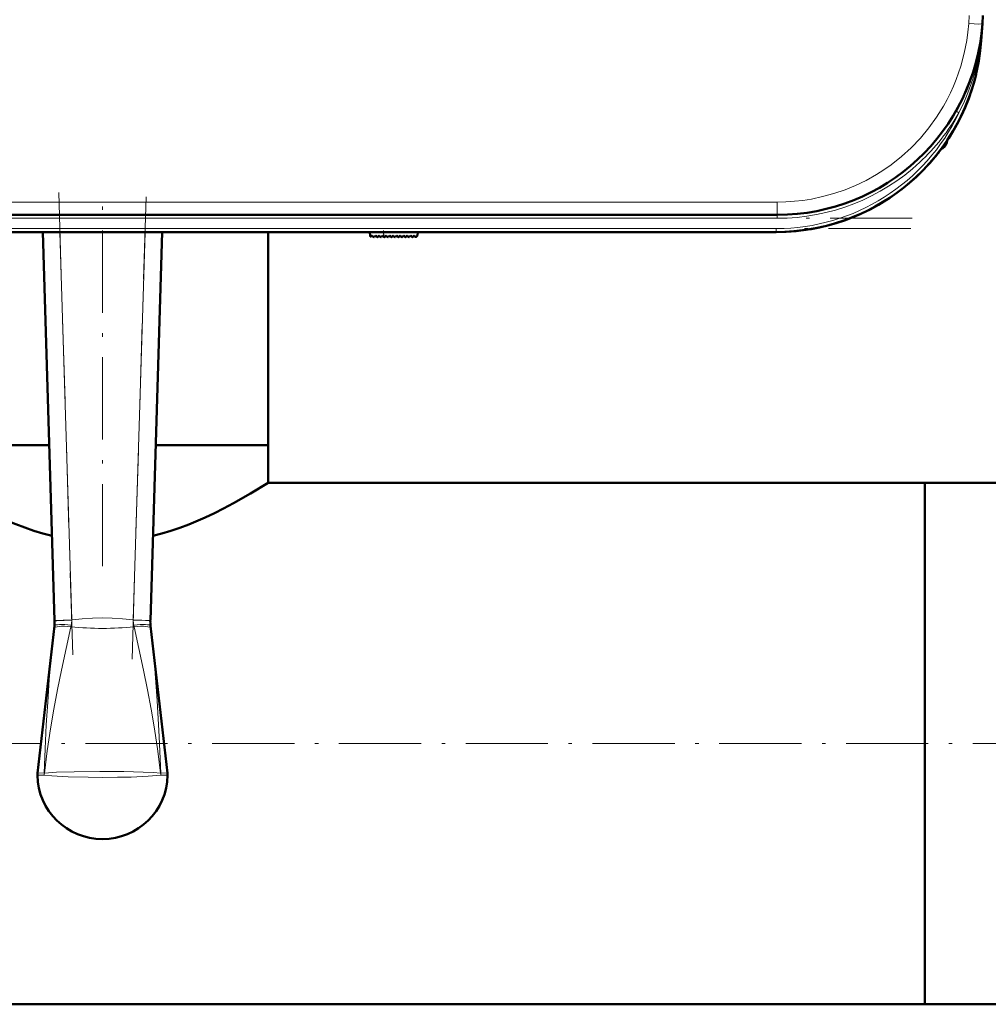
# Model space of a CAD drawing. Extents: x -1358 to 1757, y -1537 to 622.
# Tile 15 of 93: x 285 to 426, y -1532 to -1389. Entities that reach past the tile are written whole.
import ezdxf

# ---------------------------------------------------------------- set-up
doc = ezdxf.new("R2010")
doc.units = 0
doc.linetypes.add('DASHDOT', pattern=[18.5, 12, -3, 0.5, -3])

msp = doc.modelspace()

# ---------------------------------------------------------------- linework, layer by layer
at = {"color": 7, "lineweight": 18}
for p, q in [((423.18, -1389.23), (423.27, -1388.04)), ((425.17, -1389.34), (425.18, -1389.23)), ((424.95, -1391.73), (425, -1391.73)), ((421.44, -1402.07), (421.31, -1402)), ((421.75, -1402.23), (421.44, -1402.07)), ((419.94, -1406.43), (419.94, -1406.71)), ((395.25, -1415.28), (198.33, -1415.28)), ((395.25, -1415.28), (395.25, -1417.14)), ((395.25, -1417.64), (198.33, -1417.64)), ((395.25, -1417.64), (395.25, -1417.14)), ((395.08, -1419.14), (198.5, -1419.14)), ((290.58, -1419.64), (292.31, -1476.24)), ((301.28, -1476.24), (303.01, -1419.64)), ((337.86, -1420.37), (337.8, -1419.64)), ((395.08, -1419.14), (395.08, -1419.64)), ((289.74, -1477.46), (289.78, -1477.1)), ((292.31, -1476.24), (289.81, -1476.32)), ((292.22, -1477), (292.17, -1477.24)), ((292.31, -1476.24), (292.3, -1476.29)), ((301.28, -1476.29), (301.28, -1476.24)), ((301.28, -1476.24), (303.78, -1476.32)), ((301.41, -1477.24), (301.36, -1477)), ((303.8, -1477.1), (303.84, -1477.46)), ((288.31, -1498.62), (288.32, -1498.62)), ((305.27, -1498.62), (305.27, -1498.62))]:
    msp.add_line(p, q, dxfattribs=at)
at = {"color": 7, "lineweight": 50}
for p, q in [((425.26, -1388.04), (425.18, -1389.23)), ((425.18, -1389.23), (425, -1391.73)), ((424.84, -1392.06), (424.85, -1392.06)), ((424.85, -1392.05), (424.85, -1392.05)), ((424.9, -1391.72), (424.91, -1391.67)), ((424.96, -1391.72), (424.91, -1392.1)), ((424.95, -1391.73), (424.91, -1392.09)), ((417.45, -1409.63), (417.3, -1409.79)), ((417.44, -1409.64), (417.3, -1409.79)), ((417.81, -1409.21), (417.79, -1409.24)), ((418.13, -1408.83), (417.83, -1409.19)), ((418.1, -1408.87), (417.83, -1409.19)), ((417.13, -1409.98), (417.33, -1409.75)), ((417.15, -1409.95), (417.13, -1409.98)), ((417.13, -1409.98), (417.14, -1409.97)), ((417.14, -1409.97), (417.13, -1409.97)), ((417.13, -1409.97), (417.13, -1409.98)), ((417.17, -1409.93), (417.16, -1409.94)), ((417.31, -1409.78), (417.37, -1409.71)), ((395.25, -1417.14), (198.33, -1417.14)), ((395.08, -1419.64), (198.5, -1419.64)), ((289.81, -1476.32), (288.07, -1419.64)), ((305.51, -1419.64), (303.78, -1476.32)), ((320.94, -1450.75), (320.94, -1419.64)), ((335.79, -1419.64), (335.84, -1420.22)), ((342.79, -1419.64), (342.75, -1420.14)), ((336.01, -1420.29), (336.16, -1420.14)), ((336.16, -1420.14), (336.3, -1420.34)), ((336.46, -1420.35), (336.67, -1420.14)), ((336.67, -1420.14), (336.81, -1420.34)), ((336.97, -1420.35), (337.18, -1420.14)), ((337.18, -1420.14), (337.32, -1420.34)), ((337.48, -1420.35), (337.69, -1420.14)), ((337.69, -1420.14), (337.83, -1420.34)), ((338.2, -1420.14), (337.99, -1420.35)), ((338.34, -1420.34), (338.2, -1420.14)), ((338.71, -1420.14), (338.5, -1420.35)), ((338.85, -1420.34), (338.71, -1420.14)), ((339.22, -1420.14), (339.01, -1420.35)), ((339.36, -1420.34), (339.22, -1420.14)), ((339.73, -1420.14), (339.52, -1420.35)), ((339.87, -1420.34), (339.73, -1420.14)), ((340.24, -1420.14), (340.03, -1420.35)), ((340.38, -1420.34), (340.24, -1420.14)), ((340.75, -1420.14), (340.54, -1420.35)), ((340.89, -1420.34), (340.75, -1420.14)), ((341.26, -1420.14), (341.05, -1420.35)), ((341.4, -1420.34), (341.26, -1420.14)), ((341.77, -1420.14), (341.56, -1420.35)), ((341.91, -1420.34), (341.77, -1420.14)), ((342.28, -1420.14), (342.07, -1420.35)), ((342.42, -1420.33), (342.28, -1420.14)), ((342.75, -1420.14), (342.58, -1420.34)), ((289.03, -1450.75), (272.64, -1450.75)), ((289.03, -1450.75), (278.08, -1450.75)), ((320.94, -1450.75), (304.56, -1450.75)), ((320.94, -1450.75), (304.56, -1450.75)), ((320.94, -1456.25), (320.94, -1450.75)), ((416.79, -1456.25), (320.94, -1456.25)), ((416.79, -1512.54), (416.79, -1456.25)), ((416.79, -1456.25), (431.79, -1456.25)), ((416.79, -1456.25), (416.79, -1532.35)), ((287.31, -1498.6), (289.78, -1477.11)), ((289.78, -1477.1), (289.78, -1477.11)), ((289.81, -1476.4), (289.81, -1476.32)), ((303.78, -1476.32), (303.77, -1476.4)), ((303.8, -1477.11), (303.8, -1477.1)), ((306.27, -1498.6), (303.8, -1477.11)), ((416.79, -1532.35), (416.79, -1512.54)), ((416.79, -1532.35), (-143.21, -1532.35)), ((416.79, -1532.35), (431.79, -1532.35))]:
    msp.add_line(p, q, dxfattribs=at)
at = {"color": 7, "linetype": 'DASHDOT', "lineweight": 18}
for p, q in [((290.4, -1413.89), (292.48, -1481.99)), ((301.1, -1481.99), (303.18, -1413.89)), ((296.79, -1468.42), (296.79, -1415.2)), ((414.95, -1417.64), (178.64, -1417.64)), ((414.74, -1419.14), (178.85, -1419.14)), ((472.79, -1494.3), (-199.21, -1494.3))]:
    msp.add_line(p, q, dxfattribs=at)
at = {"color": 7, "linetype": 'DASHDOT', "lineweight": 18, "ltscale": 0.028003}
msp.add_line((337.87, -1420.49), (337.78, -1419.37), dxfattribs=at)
at = {"color": 7, "lineweight": 18}
for points in [[(395.25, -1415.28), (396.49, -1415.25), (397.76, -1415.16), (398.99, -1415.03), (400.26, -1414.83), (401.87, -1414.48), (403.5, -1414.03), (405.15, -1413.47), (406.68, -1412.84), (408.21, -1412.1), (409.71, -1411.25), (410.8, -1410.56), (411.86, -1409.82), (413.36, -1408.64), (414.78, -1407.34), (416.13, -1405.93), (417.37, -1404.44), (418.5, -1402.88), (419.5, -1401.27), (420.03, -1400.32), (420.51, -1399.35), (420.96, -1398.37), (421.36, -1397.39), (422.04, -1395.42), (422.54, -1393.55), (422.9, -1391.71), (423.07, -1390.46), (423.18, -1389.23)], [(424.91, -1392.09), (424.63, -1393.86), (424.26, -1395.6), (423.78, -1397.32), (423.07, -1399.33), (422.45, -1400.8), (421.76, -1402.22)], [(289.81, -1476.4), (289.81, -1476.39), (289.81, -1476.39), (289.84, -1476.39), (290.14, -1476.37), (292.3, -1476.29)], [(292.31, -1476.24), (293.81, -1476.1), (295.33, -1476), (296.76, -1475.97), (298.19, -1476), (299.73, -1476.09), (301.28, -1476.24)], [(301.28, -1476.29), (303.05, -1476.36), (303.75, -1476.39), (303.77, -1476.39), (303.77, -1476.4)], [(288.3, -1498.62), (288.43, -1495.08), (288.59, -1491.54), (288.79, -1488.25), (289.03, -1484.97), (289.36, -1481.2), (289.74, -1477.46)], [(292.17, -1477.24), (290.8, -1483.58), (290.22, -1486.43), (289.67, -1489.28), (289.18, -1492.15), (288.71, -1495.38), (288.32, -1498.62)], [(305.27, -1498.62), (304.88, -1495.39), (304.4, -1492.16), (303.91, -1489.29), (303.37, -1486.44), (302.79, -1483.59), (301.41, -1477.24)], [(303.84, -1477.46), (304.37, -1482.71), (304.78, -1487.99), (305.08, -1493.3), (305.28, -1498.62)], [(287.31, -1498.6), (287.31, -1498.6), (287.32, -1498.59), (287.43, -1498.59), (288.3, -1498.62)], [(288.31, -1498.62), (290.06, -1498.49), (292.65, -1498.4), (296.38, -1498.35), (296.79, -1498.35)], [(296.79, -1498.35), (299.89, -1498.37), (302.74, -1498.45), (304.24, -1498.53), (305.27, -1498.62)], [(305.28, -1498.62), (306.24, -1498.59), (306.27, -1498.59), (306.27, -1498.6), (306.27, -1498.6)], [(288.3, -1498.9), (287.32, -1498.93), (287.3, -1498.93), (287.29, -1498.93), (287.29, -1498.93)], [(296.79, -1499.24), (294.7, -1499.22), (291.77, -1499.15), (289.38, -1499.01), (288.3, -1498.9)], [(305.28, -1498.9), (303.47, -1499.07), (300.95, -1499.18), (298.99, -1499.22), (296.79, -1499.24)], [(306.29, -1498.93), (306.29, -1498.93), (306.28, -1498.93), (306.17, -1498.93), (305.28, -1498.9)]]:
    msp.add_lwpolyline(points, dxfattribs=at)
at = {"color": 7, "lineweight": 50}
for points in [[(289.43, -1463.99), (288.09, -1463.64), (286.78, -1463.24), (285.44, -1462.78), (284.15, -1462.29), (282.55, -1461.63), (281.03, -1460.94), (279.13, -1460), (277.4, -1459.08), (275.88, -1458.22), (274.28, -1457.27), (272.64, -1456.25)], [(320.94, -1456.25), (318.39, -1457.81), (315.91, -1459.23), (314.45, -1460), (313.15, -1460.65), (311.77, -1461.3), (309.38, -1462.31), (308.09, -1462.8), (306.75, -1463.26), (305.47, -1463.64), (304.15, -1463.99)]]:
    msp.add_lwpolyline(points, dxfattribs=at)
for centre, radius, start, end in [((395.25, -1387.14), 30, 270, 356), ((395.08, -1389.64), 30, 270, 356), ((424.98, -1391.63), 0.0872, 210.963, 254.4077), ((395.08, -1389.64), 30, 270, 346.5066), ((395.25, -1387.13), 30, 336.0228, 341.4432), ((395.08, -1389.64), 30, 326.3789, 338.6162), ((395.38, -1387.2), 29.86, 330.2994, 333.6542), ((418.69, -1406.34), 1.3, 290.0791, 343.3985), ((418.69, -1406.34), 1.3, 290.0783, 343.3985), ((411.31, -1404.14), 9, 343.3984, 346.4437), ((411.31, -1404.14), 9, 343.3984, 346.444), ((395.08, -1389.64), 30, 320.0609, 323.3274), ((395.08, -1389.64), 30, 317.7896, 319.4459), ((395.36, -1389.87), 29.63, 318.847, 319.971), ((395.47, -1389.97), 29.49, 318.9322, 320.0996), ((335.94, -1420.21), 0.1, 185, 315), ((336.38, -1420.28), 0.1, 215, 315), ((336.89, -1420.28), 0.1, 215, 315), ((337.4, -1420.28), 0.1, 215, 315), ((337.91, -1420.28), 0.1, 215, 315), ((338.42, -1420.28), 0.1, 215, 315), ((338.93, -1420.28), 0.1, 215, 315), ((339.44, -1420.28), 0.1, 215, 315), ((339.96, -1420.28), 0.1, 215, 315), ((340.47, -1420.28), 0.1, 215, 315), ((340.98, -1420.28), 0.1, 215, 315), ((341.49, -1420.28), 0.1, 215, 315), ((342, -1420.28), 0.1, 215, 315), ((342.5, -1420.27), 0.1, 215, 319.585), ((284.77, -1476.55), 5.04, 353.717, 1.7402), ((308.81, -1476.55), 5.04, 178.2598, 186.283), ((289.82, -1498.88), 2.53, 173.4796, 181.0425), ((303.79, -1498.88), 2.5, 358.92, 6.5602), ((296.79, -1498.75), 9.5, 181.0875, 269.9999), ((296.79, -1498.75), 9.5, 270, 358.9168)]:
    msp.add_arc(centre, radius, start, end, dxfattribs=at)
at = {"color": 7, "lineweight": 18}
for centre, radius, start, end in [((364.44, -1384.98), 60.89, 353.6418, 356.0008), ((395.08, -1389.64), 29.5, 270, 334.723), ((395.26, -1387.15), 30.49, 312.9537, 330.3448), ((395.26, -1387.15), 30.49, 269.9925, 312.9526), ((288.86, -1476.26), 3.45, 347.5497, 359.4352), ((304.73, -1476.26), 3.45, 180.5645, 192.4507), ((296.79, -1434.1), 43.39, 263.889, 276.111), ((291.09, -1498.94), 2.8, 173.4602, 179.3066), ((291.09, -1498.84), 2.79, 175.505, 181.3275), ((302.49, -1498.94), 2.8, 0.6934, 6.5398), ((302.5, -1498.84), 2.79, 358.6725, 4.495)]:
    msp.add_arc(centre, radius, start, end, dxfattribs=at)
for centre, major_axis, ratio, start_param, end_param in [((423.18, -1389.09), (2, -0.14), 0.069587, 4.717255, 6.283185), ((292.23, -1477.73), (2.49, -0.27), 0.191483, 1.613924, 3.135389), ((292.27, -1477.38), (2.48, -0.27), 0.146033, 1.603676, 3.138652), ((301.32, -1477.38), (2.48, 0.27), 0.146033, 0.00294, 1.537917), ((301.35, -1477.73), (2.49, 0.27), 0.191483, 0.006204, 1.527669)]:
    msp.add_ellipse(centre, major_axis=major_axis, ratio=ratio, start_param=start_param, end_param=end_param, dxfattribs=at)
at = {"color": 7, "lineweight": 50}
for centre, major_axis, ratio, start_param, end_param in [((425.34, -1392.14), (0.494, -0.081), 0.135092, 3.138656, 3.687944), ((425.37, -1392.13), (0.524, -0.085), 0.13753, 3.147561, 3.660275), ((425.4, -1391.76), (0.494, -0.076), 0.164348, 3.1416, 3.606569)]:
    msp.add_ellipse(centre, major_axis=major_axis, ratio=ratio, start_param=start_param, end_param=end_param, dxfattribs=at)

doc.saveas('drawing.dxf')
